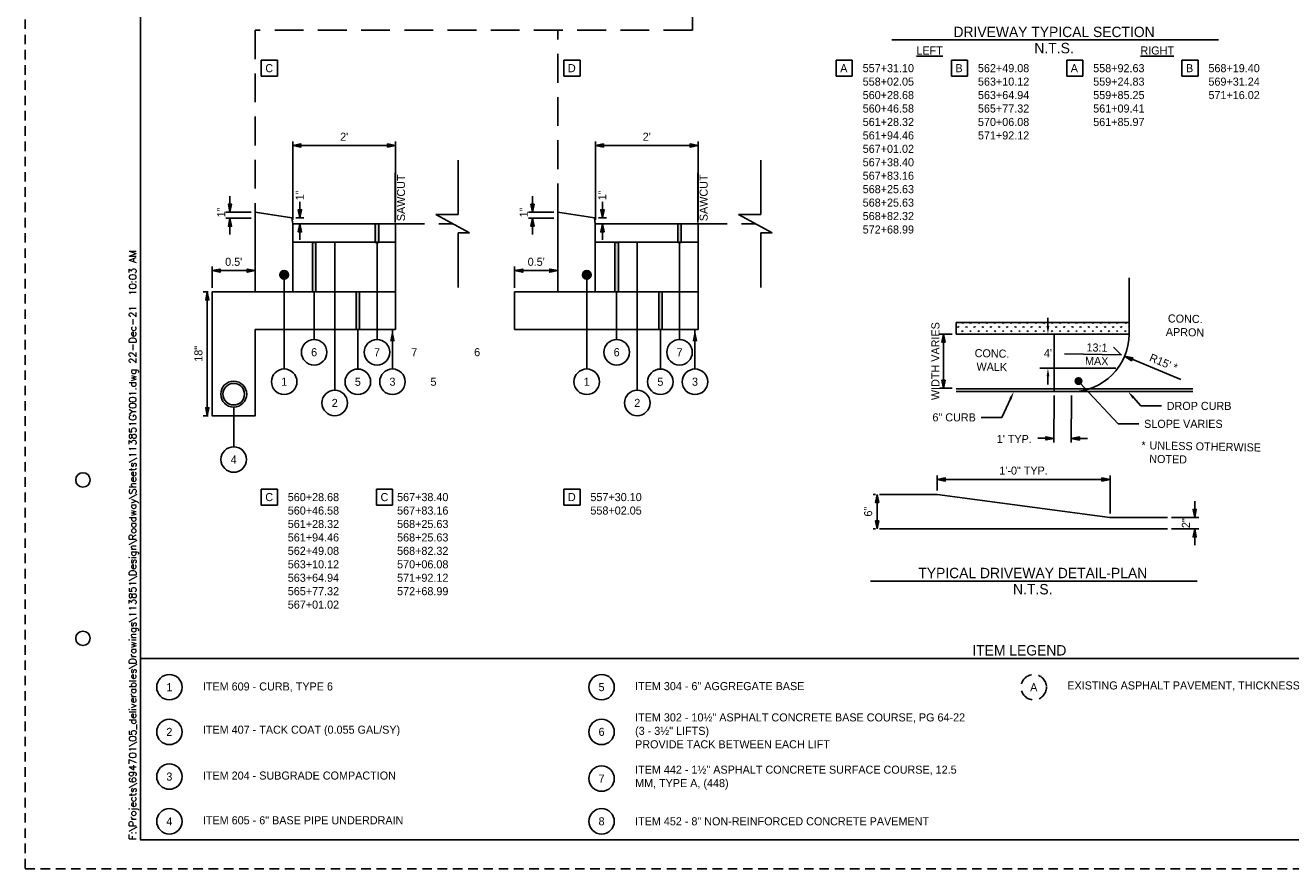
# Paper-space layout '113851GY003' of a CAD drawing. Header units: feet. Extents: x 0 to 34, y 0 to 22.
# Tile 1 of 3: x 0 to 22, y 0 to 14.6. Entities that reach past the tile are written whole.
import ezdxf
from ezdxf import colors
from ezdxf.entities.mleader import LeaderData, LeaderLine
from ezdxf.enums import TextEntityAlignment as Align
from ezdxf.math import Vec2, Vec3

# ---------------------------------------------------------------- set-up
doc = ezdxf.new("R2010")
doc.units = ezdxf.units.FT
doc.header["$MEASUREMENT"] = 0
for name, pattern in [('DASHED', [0.75, 0.5, -0.25]), ('DASHED2', [0.375, 0.25, -0.125]), ('OhDOT_USTN3', [0.22, 0.165, -0.055])]:
    doc.linetypes.add(name, pattern=pattern)
for name, color, linetype in [('C-ANNO-TEXT', 7, 'Continuous'), ('SH_Border', 7, 'Continuous'), ('SH_Cut_Line', 7, 'OhDOT_USTN3'), ('SH_Data', 7, 'Continuous'), ('SH_Text', 7, 'Continuous'), ('TX_P_1', 7, 'Continuous'), ('TX_P_20', 7, 'Continuous'), ('TX_X_1', 7, 'Continuous'), ('XS_X_Pavt', 133, 'OhDOT_USTN3')]:
    doc.layers.add(name, color=color, linetype=linetype)
doc.styles.add('DwgStamp', font='romans.shx')
doc.styles.add('Font 70-Main Title', font='txt', dxfattribs={"width": 1.15, "height": 0.25})
doc.styles.add('Slanted-Normal', font='font31.shx', dxfattribs={"height": 0.14})
doc.styles.get("Standard").update_dxf_attribs({"font": 'arial.ttf'})
doc.styles.add('Straight-Normal', font='font30.shx', dxfattribs={"height": 0.14})
doc.styles.add('Straight-Sub Title', font='font30.shx', dxfattribs={"height": 0.17})
doc.dimstyles.new('Dec-1  Slanted', dxfattribs={"dimtxt": 0.14, "dimasz": 0.14, "dimexe": 0.07, "dimexo": 0.07, "dimgap": 0.07, "dimtad": 1, "dimdec": 1, "dimzin": 3, "dimdsep": 46, "dimtxsty": 'Slanted-Normal', "dimblk": 'Dim1', "dimcen": 0, "dimclrd": 95, "dimclre": 95, "dimclrt": 7, "dimadec": 1, "dimazin": 3, "dimtfac": 1, "dimtdec": 1, "dimtix": 1, "dimtofl": 0, "dimtmove": 1, "dimatfit": 3, "dimldrblk": 'Dim1', "dimfxl": 1, "dimtolj": 1, "dimtzin": 0, "dimlwd": -1, "dimlwe": -1, "dimarcsym": 0})
doc.dimstyles.new('Dec-1  Straight', dxfattribs={"dimtxt": 0.14, "dimasz": 0.14, "dimexe": 0.07, "dimexo": 0.07, "dimgap": 0.07, "dimtad": 1, "dimdec": 1, "dimzin": 3, "dimdsep": 46, "dimtxsty": 'Straight-Normal', "dimblk": 'Dim1', "dimcen": 0, "dimclrd": 95, "dimclre": 95, "dimclrt": 256, "dimadec": 1, "dimazin": 3, "dimtfac": 1, "dimtdec": 1, "dimtix": 1, "dimtofl": 0, "dimtmove": 1, "dimatfit": 3, "dimldrblk": 'Dim1', "dimfxl": 1, "dimtolj": 1, "dimtzin": 0, "dimlwd": -1, "dimlwe": -1, "dimarcsym": 0})
doc.dimstyles.get("Standard").update_dxf_attribs({"dimtxt": 0.18, "dimasz": 0.18, "dimexe": 0.18, "dimexo": 0.0625, "dimgap": 0.09, "dimtad": 0, "dimtih": 1, "dimtoh": 1, "dimdec": 4, "dimzin": 0, "dimdsep": 46, "dimtxsty": 'Standard', "dimcen": 0.09, "dimadec": 0, "dimazin": 0, "dimtfac": 1, "dimtdec": 4, "dimtofl": 0, "dimtmove": 0, "dimatfit": 3, "dimfxl": 1, "dimtolj": 1, "dimtzin": 0, "dimarcsym": 0})

# ---------------------------------------------------------------- blocks, each defined once
blk = doc.blocks.new('BLKWO')
at = {"layer": 'SH_Border', "color": 7, "linetype": 'Continuous', "flags": 128}
blk.add_lwpolyline([(2, 21.5), (33.5, 21.5), (33.5, 0.5), (2, 0.5), (2, 21.5)], close=True, dxfattribs=at)
at = {"layer": 'SH_Border', "color": 7, "linetype": 'Continuous'}
for centre in [(1, 6.75), (1, 4)]:
    blk.add_circle(centre, 0.125, dxfattribs=at)
at = {"layer": 'SH_Cut_Line', "color": 7, "linetype": 'OhDOT_USTN3', "flags": 128}
blk.add_lwpolyline([(0, 0), (34, 0), (34, 22), (0, 22), (0, 0)], close=True, dxfattribs=at)
at = {"layer": 'SH_Border', "color": 7, "linetype": 'Continuous', "style": 'DwgStamp'}
blk.add_text('F:\\Projects\\694701\\05_deliverables\\Drawings\\113851\\Design\\Roadway\\Sheets\\113851GY001.dwg 22-Dec-21  10:03 AM', height=0.125, rotation=90, dxfattribs=at).set_placement((1.925, 0.5))
at = {"layer": 'SH_Data', "style": 'Straight-Normal'}
for tag, p in [('CALCULATED', (32.989, 21.02)), ('CHECKED', (33.489, 21.02))]:
    blk.add_attdef(tag, text='', height=0.14, rotation=90, dxfattribs=at).set_placement(p, align=Align.BOTTOM_CENTER)
at = {"layer": 'SH_Data', "style": 'Font 70-Main Title', "width": 1.15}
for tag, p in [('TITLEAREA2M', (33, 13.292)), ('TITLEAREA1', (33, 3.792))]:
    blk.add_attdef(tag, text='', height=0.25, rotation=90, dxfattribs=at).set_placement(p, align=Align.MIDDLE_CENTER)
at = {"layer": 'SH_Data', "style": 'Straight-Sub Title'}
for tag, p in [('SHEETNO', (33.02, 1.003)), ('SHEETTOTAL', (33.02, 0.663))]:
    blk.add_attdef(tag, text='', height=0.17, dxfattribs=at).set_placement(p, align=Align.BOTTOM_CENTER)
blk = doc.blocks.new('Dim1')
h = blk.add_hatch(color=4)
h.dxf.hatch_style = 1
h.paths.add_polyline_path([(0, 0), (-1, -0.2), (-1, 0.2)])
at = {"color": 4}
blk.add_lwpolyline([(0, 0), (-1, -0.2), (-1, 0.2), (0, 0)], dxfattribs=at)
blk = doc.blocks.new('*D600')
at = {"layer": 'Defpoints', "color": 0, "transparency": 16777216}
for p in [(3.158, 10.014), (3.241, 10.014), (3.241, 7.864)]:
    blk.add_point(p, dxfattribs=at)
at = {"layer": 'SH_Text', "color": 95, "linetype": 'Continuous', "transparency": 16777216}
for p, q in [((3.171, 10.014), (3.088, 10.014)), ((3.158, 8.004), (3.158, 9.874)), ((3.171, 7.864), (3.088, 7.864))]:
    blk.add_line(p, q, dxfattribs=at)
at = {"layer": 'SH_Text', "color": 95, "transparency": 16777216, "xscale": 0.14, "yscale": 0.14, "zscale": 0.14}
for p, rotation in [((3.158, 10.014), 90), ((3.158, 7.864), 270)]:
    blk.add_blockref('Dim1', p, dxfattribs=dict(at, rotation=rotation))
at = {"layer": 'SH_Text', "transparency": 16777216, "insert": (3.005, 8.939), "char_height": 0.14, "attachment_point": 5, "rotation": 90, "style": 'Straight-Normal'}
blk.add_mtext('\\A1;18"', dxfattribs=at)
blk = doc.blocks.new('*D601')
at = {"color": 95, "linetype": 'Continuous', "transparency": 16777216}
for p, q in [((4.765, 11.439), (4.765, 11.579)), ((4.695, 11.299), (4.835, 11.299)), ((4.695, 11.196), (4.835, 11.196)), ((4.765, 11.056), (4.765, 10.916))]:
    blk.add_line(p, q, dxfattribs=at)
at = {"layer": 'Defpoints', "color": 0, "transparency": 16777216}
for p in [(4.625, 11.299), (4.625, 11.196), (4.765, 11.196)]:
    blk.add_point(p, dxfattribs=at)
at = {"color": 95, "transparency": 16777216, "xscale": 0.14, "yscale": 0.14, "zscale": 0.14}
for p, rotation in [((4.765, 11.299), 270), ((4.765, 11.196), 90)]:
    blk.add_blockref('Dim1', p, dxfattribs=dict(at, rotation=rotation))
at = {"color": 7, "transparency": 16777216, "insert": (4.762, 11.691), "char_height": 0.14, "attachment_point": 5, "rotation": 90, "style": 'Slanted-Normal'}
blk.add_mtext('\\A1;1"', dxfattribs=at)
blk = doc.blocks.new('*D602')
at = {"color": 95, "linetype": 'Continuous', "transparency": 16777216}
for p, q in [((3.552, 11.536), (3.552, 11.676)), ((3.921, 11.396), (3.482, 11.396)), ((3.921, 11.293), (3.482, 11.293)), ((3.552, 11.153), (3.552, 11.013))]:
    blk.add_line(p, q, dxfattribs=at)
at = {"layer": 'Defpoints', "color": 0, "transparency": 16777216}
for p in [(3.552, 11.293), (3.991, 11.396), (3.991, 11.293)]:
    blk.add_point(p, dxfattribs=at)
at = {"color": 95, "transparency": 16777216, "xscale": 0.14, "yscale": 0.14, "zscale": 0.14}
for p, rotation in [((3.552, 11.396), 270), ((3.552, 11.293), 90)]:
    blk.add_blockref('Dim1', p, dxfattribs=dict(at, rotation=rotation))
at = {"color": 7, "transparency": 16777216, "insert": (3.399, 11.396), "char_height": 0.14, "attachment_point": 5, "rotation": 90, "style": 'Slanted-Normal'}
blk.add_mtext('\\A1;1"', dxfattribs=at)
blk = doc.blocks.new('*D603')
at = {"layer": 'Defpoints', "color": 0, "transparency": 16777216}
for p in [(14.781, 6.499), (14.823, 6.499), (14.823, 5.899)]:
    blk.add_point(p, dxfattribs=at)
at = {"layer": 'SH_Text', "color": 95, "linetype": 'Continuous', "transparency": 16777216}
for p, q in [((14.753, 6.499), (14.711, 6.499)), ((14.781, 6.039), (14.781, 6.359)), ((14.753, 5.899), (14.711, 5.899))]:
    blk.add_line(p, q, dxfattribs=at)
at = {"layer": 'SH_Text', "color": 95, "transparency": 16777216, "xscale": 0.14, "yscale": 0.14, "zscale": 0.14}
for p, rotation in [((14.781, 6.499), 90), ((14.781, 5.899), 270)]:
    blk.add_blockref('Dim1', p, dxfattribs=dict(at, rotation=rotation))
at = {"layer": 'SH_Text', "transparency": 16777216, "insert": (14.627, 6.199), "char_height": 0.14, "attachment_point": 5, "rotation": 90, "style": 'Straight-Normal'}
blk.add_mtext('\\A1;6"', dxfattribs=at)
blk = doc.blocks.new('*D604')
at = {"layer": 'Defpoints', "color": 0, "transparency": 16777216}
for p in [(19.823, 6.099), (20.293, 6.099), (19.823, 5.899)]:
    blk.add_point(p, dxfattribs=at)
at = {"layer": 'SH_Text', "color": 95, "linetype": 'Continuous', "transparency": 16777216}
for p, q in [((20.293, 6.239), (20.293, 6.379)), ((19.893, 6.099), (20.363, 6.099)), ((19.893, 5.899), (20.363, 5.899)), ((20.293, 5.759), (20.293, 5.619))]:
    blk.add_line(p, q, dxfattribs=at)
at = {"layer": 'SH_Text', "color": 95, "transparency": 16777216, "xscale": 0.14, "yscale": 0.14, "zscale": 0.14}
for p, rotation in [((20.293, 6.099), 270), ((20.293, 5.899), 90)]:
    blk.add_blockref('Dim1', p, dxfattribs=dict(at, rotation=rotation))
at = {"layer": 'SH_Text', "transparency": 16777216, "insert": (20.14, 5.999), "char_height": 0.14, "attachment_point": 5, "rotation": 90, "style": 'Straight-Normal'}
blk.add_mtext('\\A1;2"', dxfattribs=at)
blk = doc.blocks.new('*D605')
at = {"layer": 'Defpoints', "color": 0, "transparency": 16777216}
for p in [(15.823, 6.758), (15.823, 6.499), (18.823, 6.099)]:
    blk.add_point(p, dxfattribs=at)
at = {"layer": 'SH_Text', "color": 95, "linetype": 'Continuous', "transparency": 16777216}
for p, q in [((15.823, 6.569), (15.823, 6.828)), ((18.823, 6.169), (18.823, 6.828)), ((18.683, 6.758), (15.963, 6.758))]:
    blk.add_line(p, q, dxfattribs=at)
at = {"layer": 'SH_Text', "color": 95, "transparency": 16777216, "xscale": 0.14, "yscale": 0.14, "zscale": 0.14, "rotation": 180}
blk.add_blockref('Dim1', (15.823, 6.758), dxfattribs=at)
at = {"layer": 'SH_Text', "color": 95, "transparency": 16777216, "xscale": 0.14, "yscale": 0.14, "zscale": 0.14}
blk.add_blockref('Dim1', (18.823, 6.758), dxfattribs=at)
at = {"layer": 'SH_Text', "transparency": 16777216, "insert": (17.323, 6.911), "char_height": 0.14, "attachment_point": 5, "style": 'Straight-Normal'}
blk.add_mtext('\\A1;1\'-0" TYP.', dxfattribs=at)
blk = doc.blocks.new('*D596')
at = {"layer": 'Defpoints', "color": 0, "transparency": 16777216}
for p in [(18.154, 9.283), (19.077, 8.899)]:
    blk.add_point(p, dxfattribs=at)
at = {"layer": 'TX_P_20', "color": 95, "linetype": 'Continuous', "transparency": 16777216}
blk.add_line((20.05, 8.496), (19.207, 8.846), dxfattribs=at)
at = {"layer": 'TX_P_20', "color": 95, "transparency": 16777216, "xscale": 0.14, "yscale": 0.14, "zscale": 0.14, "rotation": 157.4700059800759}
blk.add_blockref('Dim1', (19.077, 8.899), dxfattribs=at)
at = {"layer": 'TX_P_20', "color": 7, "transparency": 16777216, "insert": (19.752, 8.786), "char_height": 0.14, "attachment_point": 5, "rotation": 337.47, "style": 'Slanted-Normal'}
blk.add_mtext("\\A1;R15' *", dxfattribs=at)
blk = doc.blocks.new('*D597')
at = {"layer": 'Defpoints', "color": 0, "transparency": 16777216}
for p in [(17.854, 8.283), (18.154, 8.283), (18.151, 7.47)]:
    blk.add_point(p, dxfattribs=at)
at = {"layer": 'SH_Text', "color": 95, "linetype": 'Continuous', "transparency": 16777216}
for p, q in [((17.854, 8.213), (17.851, 7.401)), ((18.154, 8.213), (18.151, 7.4)), ((17.711, 7.472), (17.571, 7.472)), ((18.291, 7.47), (18.431, 7.469))]:
    blk.add_line(p, q, dxfattribs=at)
at = {"layer": 'SH_Text', "color": 95, "transparency": 16777216, "xscale": 0.14, "yscale": 0.14, "zscale": 0.14}
for p, rotation in [((17.851, 7.471), 359.8218267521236), ((18.151, 7.47), 179.8218267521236)]:
    blk.add_blockref('Dim1', p, dxfattribs=dict(at, rotation=rotation))
at = {"layer": 'SH_Text', "transparency": 16777216, "insert": (17.162, 7.461), "char_height": 0.14, "attachment_point": 5, "rotation": 359.8218, "style": 'Straight-Normal'}
blk.add_mtext("\\A1;1' TYP.", dxfattribs=at)
blk = doc.blocks.new('*D598')
at = {"color": 95, "linetype": 'Continuous', "transparency": 16777216}
for p, q in [((16.084, 9.283), (15.864, 9.283)), ((15.934, 9.143), (15.934, 8.481)), ((16.084, 8.341), (15.864, 8.341))]:
    blk.add_line(p, q, dxfattribs=at)
at = {"layer": 'Defpoints', "color": 0, "transparency": 16777216}
for p in [(16.154, 9.283), (15.934, 8.341), (16.154, 8.341)]:
    blk.add_point(p, dxfattribs=at)
at = {"color": 95, "transparency": 16777216, "xscale": 0.14, "yscale": 0.14, "zscale": 0.14}
for p, rotation in [((15.934, 9.283), 90), ((15.934, 8.341), 270)]:
    blk.add_blockref('Dim1', p, dxfattribs=dict(at, rotation=rotation))
at = {"color": 7, "transparency": 16777216, "insert": (15.794, 8.812), "char_height": 0.14, "attachment_point": 5, "rotation": 90, "style": 'Slanted-Normal'}
blk.add_mtext('\\A1;WIDTH VARIES', dxfattribs=at)
blk = doc.blocks.new('_Dot')
at = {"color": 0, "linetype": 'ByBlock', "lineweight": -2}
blk.add_line((-0.5, 0), (-1, 0), dxfattribs=at)
at = {"color": 0, "linetype": 'ByBlock', "const_width": 0.5}
blk.add_lwpolyline([(-0.25, 0, 1), (0.25, 0, 1)], format="xyb", close=True, dxfattribs=at)
blk = doc.blocks.new('*D599')
at = {"layer": 'C-ANNO-TEXT', "color": 0, "lineweight": -2, "transparency": 16777216}
for p, q in [((17.746, 9.423), (17.746, 9.563)), ((17.807, 9.283), (17.886, 9.283)), ((18.922, 8.688), (17.606, 8.688)), ((17.746, 8.548), (17.746, 8.408))]:
    blk.add_line(p, q, dxfattribs=at)
at = {"layer": 'C-ANNO-TEXT', "color": 0, "transparency": 16777216}
for points in [[(17.723, 9.423), (17.77, 9.423), (17.746, 9.283)], [(17.723, 8.548), (17.77, 8.548), (17.746, 8.688)]]:
    blk.add_solid(points, dxfattribs=at)
at = {"layer": 'Defpoints', "color": 0, "transparency": 16777216}
for p in [(17.667, 9.283), (17.746, 9.283), (19.062, 8.688)]:
    blk.add_point(p, dxfattribs=at)
at = {"layer": 'C-ANNO-TEXT', "color": 0, "transparency": 16777216, "insert": (17.746, 8.95), "char_height": 0.14, "attachment_point": 5, "style": 'Slanted-Normal'}
blk.add_mtext("\\A1;4'", dxfattribs=at)
blk = doc.blocks.new('*D640')
at = {"layer": 'Defpoints', "color": 0, "transparency": 16777216}
for p in [(3.241, 10.383), (3.241, 10.014), (3.991, 10.014)]:
    blk.add_point(p, dxfattribs=at)
at = {"layer": 'TX_P_20', "color": 95, "linetype": 'Continuous', "transparency": 16777216}
for p, q in [((3.241, 10.084), (3.241, 10.453)), ((3.851, 10.383), (3.381, 10.383)), ((3.991, 10.084), (3.991, 10.453))]:
    blk.add_line(p, q, dxfattribs=at)
at = {"layer": 'TX_P_20', "color": 95, "transparency": 16777216, "xscale": 0.14, "yscale": 0.14, "zscale": 0.14, "rotation": 180}
blk.add_blockref('Dim1', (3.241, 10.383), dxfattribs=at)
at = {"layer": 'TX_P_20', "color": 95, "transparency": 16777216, "xscale": 0.14, "yscale": 0.14, "zscale": 0.14}
blk.add_blockref('Dim1', (3.991, 10.383), dxfattribs=at)
at = {"layer": 'TX_P_20', "color": 7, "transparency": 16777216, "insert": (3.616, 10.536), "char_height": 0.14, "attachment_point": 5, "style": 'Slanted-Normal'}
blk.add_mtext("\\A1;0.5'", dxfattribs=at)
blk = doc.blocks.new('*D642')
at = {"color": 95, "linetype": 'Continuous', "transparency": 16777216}
for p, q in [((10.015, 11.439), (10.015, 11.579)), ((9.945, 11.299), (10.085, 11.299)), ((9.945, 11.196), (10.085, 11.196)), ((10.015, 11.056), (10.015, 10.916))]:
    blk.add_line(p, q, dxfattribs=at)
at = {"layer": 'Defpoints', "color": 0, "transparency": 16777216}
for p in [(9.875, 11.299), (9.875, 11.196), (10.015, 11.196)]:
    blk.add_point(p, dxfattribs=at)
at = {"color": 95, "transparency": 16777216, "xscale": 0.14, "yscale": 0.14, "zscale": 0.14}
for p, rotation in [((10.015, 11.299), 270), ((10.015, 11.196), 90)]:
    blk.add_blockref('Dim1', p, dxfattribs=dict(at, rotation=rotation))
at = {"color": 7, "transparency": 16777216, "insert": (10.012, 11.691), "char_height": 0.14, "attachment_point": 5, "rotation": 90, "style": 'Slanted-Normal'}
blk.add_mtext('\\A1;1"', dxfattribs=at)
blk = doc.blocks.new('*D643')
at = {"color": 95, "linetype": 'Continuous', "transparency": 16777216}
for p, q in [((8.802, 11.536), (8.802, 11.676)), ((9.171, 11.396), (8.732, 11.396)), ((9.171, 11.293), (8.732, 11.293)), ((8.802, 11.153), (8.802, 11.013))]:
    blk.add_line(p, q, dxfattribs=at)
at = {"layer": 'Defpoints', "color": 0, "transparency": 16777216}
for p in [(8.802, 11.293), (9.241, 11.396), (9.241, 11.293)]:
    blk.add_point(p, dxfattribs=at)
at = {"color": 95, "transparency": 16777216, "xscale": 0.14, "yscale": 0.14, "zscale": 0.14}
for p, rotation in [((8.802, 11.396), 270), ((8.802, 11.293), 90)]:
    blk.add_blockref('Dim1', p, dxfattribs=dict(at, rotation=rotation))
at = {"color": 7, "transparency": 16777216, "insert": (8.649, 11.396), "char_height": 0.14, "attachment_point": 5, "rotation": 90, "style": 'Slanted-Normal'}
blk.add_mtext('\\A1;1"', dxfattribs=at)
blk = doc.blocks.new('*D641')
at = {"layer": 'Defpoints', "color": 0, "transparency": 16777216}
for p in [(8.491, 10.383), (8.491, 10.014), (9.241, 10.014)]:
    blk.add_point(p, dxfattribs=at)
at = {"layer": 'TX_P_20', "color": 95, "linetype": 'Continuous', "transparency": 16777216}
for p, q in [((8.491, 10.084), (8.491, 10.453)), ((9.101, 10.383), (8.631, 10.383)), ((9.241, 10.084), (9.241, 10.453))]:
    blk.add_line(p, q, dxfattribs=at)
at = {"layer": 'TX_P_20', "color": 95, "transparency": 16777216, "xscale": 0.14, "yscale": 0.14, "zscale": 0.14, "rotation": 180}
blk.add_blockref('Dim1', (8.491, 10.383), dxfattribs=at)
at = {"layer": 'TX_P_20', "color": 95, "transparency": 16777216, "xscale": 0.14, "yscale": 0.14, "zscale": 0.14}
blk.add_blockref('Dim1', (9.241, 10.383), dxfattribs=at)
at = {"layer": 'TX_P_20', "color": 7, "transparency": 16777216, "insert": (8.866, 10.536), "char_height": 0.14, "attachment_point": 5, "style": 'Slanted-Normal'}
blk.add_mtext("\\A1;0.5'", dxfattribs=at)
blk = doc.blocks.new('*D644')
at = {"layer": 'Defpoints', "color": 0, "transparency": 16777216}
for p in [(6.426, 12.555), (4.642, 11.196), (6.426, 11.196)]:
    blk.add_point(p, dxfattribs=at)
at = {"layer": 'TX_P_20', "color": 95, "linetype": 'Continuous', "transparency": 16777216}
for p, q in [((4.642, 11.266), (4.642, 12.625)), ((4.782, 12.555), (6.286, 12.555)), ((6.426, 11.266), (6.426, 12.625))]:
    blk.add_line(p, q, dxfattribs=at)
at = {"layer": 'TX_P_20', "color": 95, "transparency": 16777216, "xscale": 0.14, "yscale": 0.14, "zscale": 0.14, "rotation": 180}
blk.add_blockref('Dim1', (4.642, 12.555), dxfattribs=at)
at = {"layer": 'TX_P_20', "color": 95, "transparency": 16777216, "xscale": 0.14, "yscale": 0.14, "zscale": 0.14}
blk.add_blockref('Dim1', (6.426, 12.555), dxfattribs=at)
at = {"layer": 'TX_P_20', "color": 7, "transparency": 16777216, "insert": (5.534, 12.708), "char_height": 0.14, "attachment_point": 5, "style": 'Slanted-Normal'}
blk.add_mtext("\\A1;2'", dxfattribs=at)
blk = doc.blocks.new('*D645')
at = {"layer": 'Defpoints', "color": 0, "transparency": 16777216}
for p in [(11.676, 12.555), (9.892, 11.196), (11.676, 11.197)]:
    blk.add_point(p, dxfattribs=at)
at = {"layer": 'TX_P_20', "color": 95, "linetype": 'Continuous', "transparency": 16777216}
for p, q in [((9.892, 11.266), (9.892, 12.625)), ((10.032, 12.555), (11.536, 12.555)), ((11.676, 11.267), (11.676, 12.625))]:
    blk.add_line(p, q, dxfattribs=at)
at = {"layer": 'TX_P_20', "color": 95, "transparency": 16777216, "xscale": 0.14, "yscale": 0.14, "zscale": 0.14, "rotation": 180}
blk.add_blockref('Dim1', (9.892, 12.555), dxfattribs=at)
at = {"layer": 'TX_P_20', "color": 95, "transparency": 16777216, "xscale": 0.14, "yscale": 0.14, "zscale": 0.14}
blk.add_blockref('Dim1', (11.676, 12.555), dxfattribs=at)
at = {"layer": 'TX_P_20', "color": 7, "transparency": 16777216, "insert": (10.784, 12.708), "char_height": 0.14, "attachment_point": 5, "style": 'Slanted-Normal'}
blk.add_mtext("\\A1;2'", dxfattribs=at)

psp = doc.layouts.new('113851GY003')

# ---------------------------------------------------------------- hatches: boundary and pattern name
for points in [[(6.07379, 10.87384), (6.13258, 10.87384), (6.13258, 11.19596), (6.07379, 11.19596)], [(11.32379, 10.87384), (11.38258, 10.87384), (11.38258, 11.19596), (11.32379, 11.19596)], [(5.04118, 10.87384), (4.98239, 10.87384), (4.98239, 10.01335), (5.04118, 10.01335)], [(10.29118, 10.87384), (10.23239, 10.87384), (10.23239, 10.01335), (10.29118, 10.01335)], [(5.79975, 10.01335), (5.74096, 10.01335), (5.74096, 9.36316), (5.79975, 9.36316)], [(11.04975, 10.01335), (10.99096, 10.01335), (10.99096, 9.36316), (11.04975, 9.36316)]]:
    psp.add_hatch(color=256).paths.add_polyline_path(points)
at = {"layer": 'C-ANNO-TEXT'}
h = psp.add_hatch(color=256, dxfattribs=at)
h.dxf.hatch_style = 1
edge = h.paths.add_edge_path()
edge.add_arc((4.49234, 10.31155), 0.075, 0, 360)
h = psp.add_hatch(color=256, dxfattribs=at)
h.dxf.hatch_style = 1
edge = h.paths.add_edge_path()
edge.add_arc((9.74234, 10.31155), 0.075, 0, 360)
h = psp.add_hatch(color=256, dxfattribs=at)
h.dxf.hatch_style = 1
h.paths.add_polyline_path([(6.41312, 9.15408), (6.37112, 9.36408), (6.32912, 9.15408)])
h = psp.add_hatch(color=256, dxfattribs=at)
h.dxf.hatch_style = 1
h.paths.add_polyline_path([(11.66312, 9.15408), (11.62112, 9.36408), (11.57912, 9.15408)])
at = {"layer": 'TX_P_20'}
h = psp.add_hatch(dxfattribs=at)
h.set_pattern_fill('GRASS', color=256, scale=0.1)
h.set_pattern_definition([(90, (-2.335495, 0.48788), (-0.07071068, 0.07071068), [0.01875, -0.12267136]), (45, (-2.3355, 0.48788), (-0.07071068, 0.07071068), [0.01875, -0.08125]), (135, (-2.3355, 0.48788), (-0.07071068, -0.07071068), [0.01875, -0.08125])])
h.paths.add_polyline_path([(19.15376, 9.48254), (19.15376, 9.28254), (16.15376, 9.28254), (16.15376, 9.48254)])

# ---------------------------------------------------------------- linework, layer by layer
at = {"layer": 'C-ANNO-TEXT'}
for p, q in [((7.51385, 11.35708), (7.51385, 12.304)), ((12.76568, 11.35708), (12.76568, 12.304)), ((3.99142, 11.39596), (3.99142, 10.95733)), ((7.51385, 11.35708), (7.12595, 11.35708)), ((7.12595, 11.35708), (7.709, 11.03927)), ((9.24142, 11.39596), (9.24142, 10.95733)), ((12.76568, 11.35708), (12.37778, 11.35708)), ((12.37778, 11.35708), (12.96083, 11.03927)), ((7.709, 11.03927), (7.51385, 11.03927)), ((7.51385, 10.09236), (7.51385, 11.03927)), ((12.96083, 11.03927), (12.76568, 11.03927)), ((12.76568, 10.09236), (12.76568, 11.03927)), ((3.99142, 10.95733), (3.99142, 10.43801)), ((9.24142, 10.95733), (9.24142, 10.43801))]:
    psp.add_line(p, q, dxfattribs=at)
for centre, radius in [((4.49234, 10.31155), 0.075), ((9.74234, 10.31155), 0.075), ((3.61642, 8.23908), 0.225), ((3.61642, 8.23908), 0.1875)]:
    psp.add_circle(centre, radius, dxfattribs=at)
at = {"layer": 'SH_Data'}
psp.add_lwpolyline([(2, 3.65143), (32.5, 3.65143)], dxfattribs=at)
at = {"layer": 'TX_P_1'}
for p, q in [((15.03413, 14.38806), (20.70585, 14.38806)), ((5.36923, 10.87384), (5.36923, 8.30821)), ((6.10318, 10.87384), (6.10318, 9.18722)), ((10.61923, 10.87384), (10.61923, 8.30821)), ((11.35318, 10.87384), (11.35318, 9.18722)), ((4.49234, 10.31155), (4.49234, 8.67562)), ((9.74234, 10.31155), (9.74234, 8.67562)), ((5.77035, 9.36316), (5.77035, 8.6747)), ((6.37112, 9.36408), (6.37112, 8.67562)), ((11.02035, 9.36316), (11.02035, 8.6747)), ((11.62112, 9.36408), (11.62112, 8.67562)), ((3.61642, 8.01408), (3.61642, 7.32562)), ((14.66467, 4.99354), (20.33639, 4.99354))]:
    psp.add_line(p, q, dxfattribs=at)
for centre, radius in [((5.01179, 8.96572), 0.2215), ((6.10318, 8.96572), 0.2215), ((10.26179, 8.96572), 0.2215), ((11.35318, 8.96572), 0.2215), ((4.49234, 8.45412), 0.2215), ((5.77035, 8.4532), 0.2215), ((6.37112, 8.45412), 0.2215), ((9.74234, 8.45412), 0.2215), ((11.02035, 8.4532), 0.2215), ((11.62112, 8.45412), 0.2215), ((5.36923, 8.08671), 0.2215), ((10.61923, 8.08671), 0.2215), ((3.61642, 7.10412), 0.2215), ((2.5, 3.15143), 0.2204), ((10, 3.15143), 0.2204), ((2.5, 2.375), 0.2204), ((10, 2.375), 0.2204), ((2.5, 1.59857), 0.2204), ((10, 1.56461), 0.2204), ((2.5, 0.82213), 0.2204), ((10, 0.82213), 0.2204)]:
    psp.add_circle(centre, radius, dxfattribs=at)
at = {"layer": 'TX_P_20', "linetype": 'DASHED'}
for points in [[(11.57744, 15.8065), (11.57744, 14.5565), (3.99142, 14.5565), (3.99142, 11.39596)], [(9.24142, 11.39596), (9.24142, 14.5565)]]:
    psp.add_lwpolyline(points, dxfattribs=at)
at = {"layer": 'TX_P_20'}
for points in [[(6.42063, 11.21765), (6.42063, 12.08265)], [(11.67246, 11.21765), (11.67246, 12.08265)], [(4.64161, 11.19596), (4.6245, 11.29859), (3.99142, 11.39596)], [(9.89161, 11.19596), (9.8745, 11.29859), (9.24142, 11.39596)], [(4.64144, 11.19688), (6.42572, 11.19688)], [(6.42633, 10.01427), (6.42572, 11.19688)], [(9.89144, 11.19688), (11.67572, 11.19688)], [(11.67633, 10.01427), (11.67572, 11.19688)], [(4.64161, 10.87477), (6.42589, 10.87477)], [(9.89161, 10.87477), (11.67589, 10.87477)], [(19.15376, 9.28254), (19.15376, 10.25935)], [(3.99142, 9.36408), (3.99142, 9.36408), (3.99142, 7.86408), (3.24142, 7.86408), (3.24142, 10.01427), (6.42633, 10.01427), (6.42633, 9.36408)], [(5.01179, 10.01335), (5.01179, 9.18722)], [(11.67633, 9.36408), (11.67633, 10.01427), (8.49142, 10.01427), (8.49142, 9.36408), (11.67633, 9.36408)], [(10.26179, 10.01335), (10.26179, 9.18722)], [(19.15376, 9.48254), (16.15376, 9.48254)], [(3.99142, 9.36408), (6.42633, 9.36408)], [(17.85377, 8.28347), (17.85377, 9.28347)], [(18.03303, 8.93783), (19.01889, 8.92284), (18.88631, 9.05542)], [(18.15376, 8.33254), (16.15376, 8.33254)], [(18.01244, 8.33254), (20.26137, 8.33254)], [(18.01244, 8.28254), (20.26137, 8.28254)], [(14.82257, 6.49924), (15.82257, 6.49924), (18.82257, 6.09924), (19.82257, 6.09924)], [(14.82257, 5.89924), (19.82257, 5.89924)]]:
    psp.add_lwpolyline(points, dxfattribs=at)
at = {"layer": 'TX_P_20', "flags": 128}
for points in [[(3.99142, 11.39596), (3.99142, 10.01427), (4.64161, 10.01427), (4.64161, 11.19596), (4.6245, 11.29859)], [(9.24142, 11.39596), (9.24142, 10.01427), (9.89161, 10.01427), (9.89161, 11.19596), (9.8745, 11.29859)]]:
    psp.add_lwpolyline(points, dxfattribs=at)
for points in [[(6.07379, 11.19596), (6.13258, 11.19596), (6.13258, 10.87384), (6.07379, 10.87384)], [(11.32379, 11.19596), (11.38258, 11.19596), (11.38258, 10.87384), (11.32379, 10.87384)], [(4.98239, 10.87384), (5.04118, 10.87384), (5.04118, 10.01335), (4.98239, 10.01335)], [(10.23239, 10.87384), (10.29118, 10.87384), (10.29118, 10.01335), (10.23239, 10.01335)], [(5.74096, 10.01335), (5.79975, 10.01335), (5.79975, 9.36316), (5.74096, 9.36316)], [(10.99096, 10.01335), (11.04975, 10.01335), (11.04975, 9.36316), (10.99096, 9.36316)]]:
    psp.add_lwpolyline(points, close=True, dxfattribs=at)
at = {"layer": 'TX_P_20'}
psp.add_lwpolyline([(19.15376, 9.48254), (19.15376, 9.28254), (16.15376, 9.28254), (16.15376, 9.48254)], close=True, dxfattribs=at)
psp.add_lwpolyline([(16.15376, 9.28254), (19.15376, 9.28254, -0.41421356), (18.15376, 8.28254), (16.15376, 8.28254)], format="xyb", dxfattribs=at)
at = {"layer": 'TX_X_1', "linetype": 'DASHED2'}
psp.add_circle((17.5, 3.15143), 0.2204, dxfattribs=at)
at = {"layer": 'XS_X_Pavt', "linetype": 'DASHED'}
for points in [[(6.42572, 11.19688), (7.41892, 11.19739)], [(11.67755, 11.19688), (12.67074, 11.19739)]]:
    psp.add_lwpolyline(points, dxfattribs=at)

# ---------------------------------------------------------------- block references
at = {"layer": 'C-ANNO-TEXT'}
psp.add_blockref('BLKWO', (0, 0), dxfattribs=at)

# ---------------------------------------------------------------- texts
at = {"layer": 'C-ANNO-TEXT', "char_height": 0.14, "attachment_point": 5, "rotation": 90, "style": 'Straight-Normal'}
for insert in [(6.52029, 11.64767), (11.77212, 11.64767)]:
    psp.add_mtext('\\A1;SAWCUT', dxfattribs=dict(at, insert=insert))
at = {"layer": 'C-ANNO-TEXT', "char_height": 0.14, "rotation": 358.854237, "style": 'Straight-Normal'}
for s, width, insert, attachment_point in [('CONC. \\PAPRON', 0.3354416, (20.12705, 9.43042), 5), ('CONC. \\PWALK', 0.3354416, (16.77371, 8.82965), 5), ('13:1 MAX', 0.3354416, (18.59507, 8.93131), 5), ('\\pi-0.14,l0.28,t0.28,0.56;*^IUNLESS OTHERWISE \\P\\pi0,t0.56;NOTED', 2.6584816, (19.2302, 7.42603), 1)]:
    psp.add_mtext_dynamic_manual_height_columns(s, width=width, gutter_width=1.5, heights=[0], dxfattribs=dict(at, insert=insert, attachment_point=attachment_point))
at = {"layer": 'SH_Data', "style": 'Slanted-Normal'}
for s, width, gutter_width, heights, insert, char_height, attachment_point in [('\\A1;DRIVEWAY TYPICAL SECTION', 5.8689189, 1.005, [0], (17.85219, 14.4358), 0.18, 8), ('\\A1;N.T.S.', 5.8689189, 1.005, [0], (17.85219, 14.33781), 0.1809, 2), ('6', 0.1407, 1.005, [0], (5.01179, 8.96572), 0.1407, 5), ('7', 0.1066232, 1.005, [0], (6.10318, 8.96572), 0.1407, 5), ('6', 0.1407, 1.005, [0], (10.26179, 8.96572), 0.1407, 5), ('7', 0.1066232, 1.005, [0], (11.35318, 8.96572), 0.1407, 5), ('1', 0.1066232, 1.005, [0], (4.49234, 8.45412), 0.1407, 5), ('5', 0.1407, 1.005, [0], (5.77035, 8.4532), 0.1407, 5), ('1', 0.1066232, 1.005, [0], (9.74234, 8.45412), 0.1407, 5), ('5', 0.1407, 1.005, [0], (11.02035, 8.45319), 0.1407, 5), ('2', 0.1066232, 1.005, [0], (5.36923, 8.08671), 0.1407, 5), ('2', 0.1066232, 1.005, [0], (10.61923, 8.08671), 0.1407, 5), ('4', 0.1066232, 1.005, [0], (3.61642, 7.10412), 0.1407, 5), ('\\A1;TYPICAL DRIVEWAY DETAIL-PLAN', 4.5018, 1.005, [0], (17.48274, 5.04127), 0.18, 8), ('\\A1;N.T.S.', 5.8689189, 1.005, [0], (17.48274, 4.94329), 0.1809, 2), ('\\A1;ITEM LEGEND', 5.8397203, 1, [0], (17.25, 3.69893), 0.18, 8), ('1', 0.3376372, 1, [0], (2.5, 3.15143), 0.14, 5), ('{\\Fiso_fontright|c0;\\C7;ITEM 609 - CURB, TYPE 6}', 5.8397203, 1, [0], (3.08118, 3.15143), 0.14, 4), ('5', 0.3376372, 1, [0], (10, 3.15143), 0.14, 5), ('\\A1;ITEM 304 - 6" AGGREGATE BASE', 5.8397203, 1, [0], (10.58187, 3.16892), 0.14, 4), ('A', 0.3376372, 1, [0], (17.5, 3.15143), 0.14, 5), ('\\A1;EXISTING ASPHALT PAVEMENT, THICKNESS UNKNOWN', 5.6480667, 1, [0], (18.08187, 3.16892), 0.14, 4), ('\\A1;ITEM 302 - 10½" ASPHALT CONCRETE BASE COURSE, PG 64-22 (3 - 3½" LIFTS)\\PPROVIDE TACK BETWEEN EACH LIFT', 5.8397203, 1, [0], (10.58187, 2.39248), 0.14, 4), ('2', 0.3376372, 1, [0], (2.5, 2.375), 0.14, 5), ('\\pt0.98;{\\Fiso_fontright|c0;\\C7;ITEM 407 - TACK COAT (0.055 GAL/SY)}', 5.8397203, 1, [0], (3.08187, 2.39249), 0.14, 4), ('6', 0.2224758, 1, [0.12], (10, 2.375), 0.14, 5), ('\\A1;ITEM 442 - 1½" ASPHALT CONCRETE SURFACE COURSE, 12.5 MM, TYPE A, (448)', 5.8397203, 1, [0], (10.58187, 1.58212), 0.14, 4), ('3', 0.2224758, 1, [0.12], (2.5, 1.59857), 0.14, 5), ('\\A1;ITEM 204 - SUBGRADE COMPACTION', 5.8397203, 1, [0], (3.08187, 1.61611), 0.14, 4), ('7', 0.4240077, 1, [0.03123], (10, 1.56461), 0.14, 5), ('4', 0.3376372, 1, [0.12], (2.5, 0.82213), 0.14, 5), ('\\A1;ITEM 605 - 6" BASE PIPE UNDERDRAIN', 5.8397203, 1, [0], (3.08187, 0.83968), 0.14, 4), ('8', 0.3376372, 1, [0], (10, 0.82213), 0.14, 5), ('\\A1;ITEM 452 - 8" NON-REINFORCED CONCRETE PAVEMENT', 6.3350491, 1, [0], (10.58118, 0.82213), 0.14, 4)]:
    psp.add_mtext_dynamic_manual_height_columns(s, width=width, gutter_width=gutter_width, heights=heights, dxfattribs=dict(at, insert=insert, char_height=char_height, attachment_point=attachment_point))
at = {"layer": 'SH_Data', "char_height": 0.1407, "attachment_point": 5, "style": 'Slanted-Normal'}
for s, width, insert, rotation in [('7', 0.1066232, (6.74975, 8.96594), 0.038179), ('6', 0.1407, (7.84115, 8.96666), 0.038179), ('3', 0.1066232, (6.37112, 8.45412), 0.000202), ('5', 0.1407, (7.08292, 8.45363), 0.038179), ('3', 0.1066232, (11.62112, 8.45412), 0.000202)]:
    psp.add_mtext_dynamic_manual_height_columns(s, width=width, gutter_width=1.005, heights=[0], dxfattribs=dict(at, insert=insert, rotation=rotation))
at = {"layer": 'TX_P_20', "char_height": 0.14, "attachment_point": 1, "style": 'Slanted-Normal'}
for s, width, insert in [('{\\LLEFT}', 1.1129393, (15.46328, 14.27531)), ('{\\LRIGHT}', 1.1129393, (19.35077, 14.27531)), ('557+31.10\\P558+02.05\\P560+28.68\\P560+46.58\\P561+28.32\\P561+94.46\\P567+01.02\\P567+38.40\\P567+83.16\\P568+25.63\\P568+25.63\\P568+82.32\\P572+68.99', 1.04864, (14.53147, 13.96832)), ('562+49.08\\P563+10.12\\P563+64.94\\P565+77.32\\P570+06.08\\P571+92.12', 1.04864, (16.53147, 13.96832)), ('558+92.63\\P559+24.83\\P559+85.25\\P561+09.41\\P561+85.97', 1.04864, (18.53147, 13.96832)), ('568+19.40\\P569+31.24\\P571+16.02', 1.1970319, (20.53147, 13.96832)), ('557+30.10\\P558+02.05', 1.1970319, (9.80638, 6.52176))]:
    psp.add_mtext_dynamic_manual_height_columns(s, width=width, gutter_width=0.7, heights=[0], dxfattribs=dict(at, insert=insert))
at = {"layer": 'TX_P_20', "char_height": 0.14, "attachment_point": 1, "style": 'Slanted-Normal', "bg_fill": 16}
for s, insert in [('C', (4.16461, 13.96832)), ('D', (9.41638, 13.96832)), ('A', (14.14147, 13.96832)), ('B', (16.14147, 13.96832)), ('A', (18.14147, 13.96832)), ('B', (20.14147, 13.96832)), ('C', (4.16461, 6.52176)), ('C', (6.16461, 6.52176)), ('D', (9.41638, 6.52176))]:
    psp.add_mtext_dynamic_manual_height_columns(s, width=0.14, gutter_width=0.7, heights=[0], dxfattribs=dict(at, insert=insert))
at = {"layer": 'TX_P_20'}
note = psp.add_mtext_dynamic_manual_height_columns('560+28.68\\P560+46.58\\P561+28.32\\P561+94.46\\P562+49.08\\P563+10.12\\P563+64.94\\P565+77.32\\P567+01.02\\P', width=1.1970319, gutter_width=0.7, heights=[2.02232, 0], dxfattribs=dict(at, insert=(4.55461, 6.52176), char_height=0.14, attachment_point=1, style='Slanted-Normal'))
for column, words in zip(note.columns.linked_columns, ['567+38.40\\P567+83.16\\P568+25.63\\P568+25.63\\P568+82.32\\P570+06.08\\P571+92.12\\P572+68.99\\P\\P']):
    column.text = words

# ---------------------------------------------------------------- dimensions: what is measured, and where the dimension line sits
for base, p1, p2, text, picture, middle in [((3.55218, 11.29333), (3.99142, 11.39596), (3.99142, 11.29333), '1"', '*D602', (3.55218, 11.39596)), ((4.76507, 11.19596), (4.6245, 11.29859), (4.6245, 11.19596), '1"', '*D601', (4.91577, 11.69079)), ((8.80218, 11.29333), (9.24142, 11.39596), (9.24142, 11.29333), '1"', '*D643', (8.80218, 11.39596)), ((10.01507, 11.19596), (9.8745, 11.29859), (9.8745, 11.19596), '1"', '*D642', (10.16577, 11.69079)), ((15.93415, 8.34088), (16.15376, 9.28254), (16.15376, 8.34088), 'WIDTH VARIES', '*D598', (15.93415, 8.81171))]:
    dim = psp.add_linear_dim(base=base, p1=p1, p2=p2, angle=90, text=text, dimstyle='Dec-1  Slanted', override={"dimpost": "'"})
    dim.commit()
    dim.dimension.update_dxf_attribs({"geometry": picture, "text_midpoint": middle, "dimtype": 160})
at = {"layer": 'C-ANNO-TEXT'}
dim = psp.add_linear_dim(base=(17.74633, 9.28254), p1=(19.06248, 8.68777), p2=(17.66709, 9.28254), angle=90, text="4'", dimstyle='Standard', override={"dimscale": 0, "dimtxt": 0.14, "dimasz": 0.14, "dimexe": 0.14, "dimexo": 0.14, "dimgap": 0.14, "dimtxsty": 'Slanted-Normal', "dimcen": 3.6}, dxfattribs=at)
dim.commit()
dim.dimension.update_dxf_attribs({"geometry": '*D599', "text_midpoint": (17.74633, 8.95042), "dimtype": 160})
at = {"layer": 'SH_Text'}
for p1, p2, distance, text, picture, middle in [((3.24142, 7.86408), (3.24142, 10.01428), 0.08358, '18"', '*D600', (3.00451, 8.93918)), ((14.82257, 5.89924), (14.82257, 6.49924), 0.04179, '6"', '*D603', (14.62745, 6.19924)), ((19.82257, 5.89924), (19.82257, 6.09924), -0.47093, '2"', '*D604', (20.14017, 5.99924))]:
    dim = psp.add_aligned_dim(p1=p1, p2=p2, distance=distance, text=text, dimstyle='Dec-1  Straight', override={"dimpost": "'"}, dxfattribs=at)
    dim.commit()
    dim.dimension.update_dxf_attribs({"geometry": picture, "text_midpoint": middle})
dim = psp.add_linear_dim(base=(18.15124, 7.47021), p1=(17.85377, 8.28347), p2=(18.15376, 8.28254), angle=359.821827, text="1' TYP.", dimstyle='Dec-1  Straight', override={"dimpost": "'"}, dxfattribs=at)
dim.commit()
dim.dimension.update_dxf_attribs({"geometry": '*D597', "text_midpoint": (17.16157, 7.30739), "dimtype": 161})
dim = psp.add_linear_dim(base=(15.82257, 6.75808), p1=(18.82257, 6.09924), p2=(15.82257, 6.49924), text='1\'-0" TYP.', dimstyle='Dec-1  Straight', override={"dimpost": "'"}, dxfattribs=at)
dim.commit()
dim.dimension.update_dxf_attribs({"geometry": '*D605', "text_midpoint": (17.32257, 6.91142)})
at = {"layer": 'TX_P_20'}
for base, p1, p2, text, picture, middle in [((6.42572, 12.55469), (4.64161, 11.19596), (6.42572, 11.19596), "2'", '*D644', (5.53367, 12.70802)), ((11.67572, 12.55469), (9.89161, 11.19596), (11.67572, 11.19688), "2'", '*D645', (10.78367, 12.70802)), ((3.24142, 10.38268), (3.99142, 10.01427), (3.24142, 10.01428), "0.5'", '*D640', (3.61642, 10.53602)), ((8.49142, 10.38268), (9.24142, 10.01427), (8.49142, 10.01428), "0.5'", '*D641', (8.86642, 10.53602))]:
    dim = psp.add_linear_dim(base=base, p1=p1, p2=p2, text=text, dimstyle='Dec-1  Slanted', override={"dimpost": "'"}, dxfattribs=at)
    dim.commit()
    dim.dimension.update_dxf_attribs({"geometry": picture, "text_midpoint": middle})
dim = psp.add_radius_dim(center=(18.15376, 9.28254), mpoint=(19.07744, 8.89937), text="R15' *", dimstyle='Dec-1  Slanted', override={"dimpost": "'"}, dxfattribs=at)
dim.commit()
dim.dimension.update_dxf_attribs({"geometry": '*D596', "text_midpoint": (19.75198, 8.78556)})

# ---------------------------------------------------------------- leaders
at = {"layer": 'C-ANNO-TEXT'}
ml = psp.add_multileader_mtext('Standard', dxfattribs=at)
ml.set_content('SLOPE VARIES', color=256, style='Slanted-Normal')
ml.set_leader_properties()
ml.set_arrow_properties(name='DOT')
ml.build(insert=Vec2(0, 0))
ml.multileader.update_dxf_attribs({"text_right_attachment_type": 6, "dogleg_length": 0.36, "arrow_head_size": 0.14})
ctx = ml.context
ctx.base_point, ctx.char_height, ctx.arrow_head_size, ctx.landing_gap_size, ctx.plane_origin = Vec3(19.32503, 7.72355), 0.14, 0.14, 0.09, Vec3(18.56386, 8.37049)
ctx.right_attachment = 6
notes = []
notes.append((ctx, [(0, (1, 1, 0), (18.96503, 7.72355), (1, 0), 0.36, [(0, [(18.27615, 8.46557)], 0, [])])]))
ctx.mtext.insert, ctx.mtext.flow_direction = Vec3(19.41503, 7.79355), 5
ml = psp.add_multileader_mtext('Standard', dxfattribs=at)
ml.set_content('6" CURB', color=256, style='Slanted-Normal')
ml.set_leader_properties()
ml.build(insert=Vec2(0, 0))
ml.multileader.update_dxf_attribs({"dogleg_length": 0.36, "arrow_head_size": 0.14})
ctx = ml.context
ctx.base_point, ctx.char_height, ctx.arrow_head_size, ctx.landing_gap_size, ctx.plane_origin = Vec3(15.52475, 7.83587), 0.14, 0.14, 0.09, Vec3(17.15376, 8.28254)
ctx.text_align_type = 2
notes.append((ctx, [(1, (1, 1, 0), (16.94475, 7.83587), (-1, 0), 0.36, [(0, [(17.15376, 8.28254)], 0, [])])]))
ctx.mtext.insert, ctx.mtext.alignment, ctx.mtext.flow_direction = Vec3(16.49475, 7.90587), 3, 5
ml = psp.add_multileader_mtext('Standard', dxfattribs=at)
ml.set_content('DROP CURB', color=256, style='Slanted-Normal')
ml.set_leader_properties()
ml.build(insert=Vec2(0, 0))
ml.multileader.update_dxf_attribs({"text_right_attachment_type": 6, "dogleg_length": 0.36, "arrow_head_size": 0.14})
ctx = ml.context
ctx.base_point, ctx.char_height, ctx.arrow_head_size, ctx.landing_gap_size, ctx.plane_origin = Vec3(19.71713, 8.03495), 0.14, 0.14, 0.09, Vec3(19.13691, 8.28254)
ctx.right_attachment = 6
notes.append((ctx, [(0, (1, 1, 0), (19.35713, 8.03495), (1, 0), 0.36, [(0, [(19.13691, 8.28254)], 0, [])])]))
ctx.mtext.insert, ctx.mtext.flow_direction = Vec3(19.80713, 8.10495), 5
for ctx, leaders in notes:
    for number, flags, end, landing, length, lines in leaders:
        leader = LeaderData()
        leader.index, (leader.has_last_leader_line, leader.has_dogleg_vector, leader.attachment_direction) = number, flags
        leader.last_leader_point, leader.dogleg_vector, leader.dogleg_length = Vec3(end), Vec3(landing), length
        for number, points, colour, breaks in lines:
            line = LeaderLine()
            line.index, line.vertices, line.color, line.breaks = number, Vec3.list(points), colors.encode_raw_color(colour), breaks
            leader.lines.append(line)
        ctx.leaders.append(leader)

doc.saveas('drawing.dxf')
